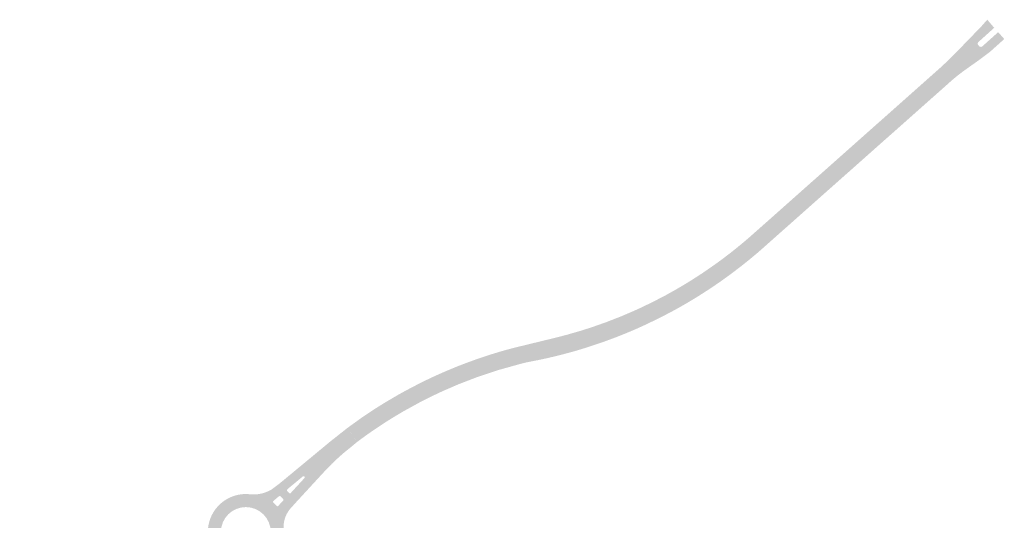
# Model space of a CAD drawing. Header units: metres. Extents: x 104013 to 104665, y 427946 to 428479.
# Tile 195 of 195: x 104250 to 104665, y 428268 to 428479. Entities that reach past the tile are written whole.
import ezdxf

# ---------------------------------------------------------------- set-up
doc = ezdxf.new("R2010")
doc.units = ezdxf.units.M
doc.layers.add('_GEBIEDSONTSLUITINGSWEG', color=1, linetype='Continuous', true_color=0xff0000)

msp = doc.modelspace()

# ---------------------------------------------------------------- hatches: boundary and pattern name
at = {"layer": '_GEBIEDSONTSLUITINGSWEG'}
h = msp.add_hatch(color=256, dxfattribs=at)
h.dxf.hatch_style = 1
h.paths.add_polyline_path([(104387.82, 428306.56), (104394.09, 428311.07), (104397.42, 428313.31), (104399.94, 428314.95), (104403.92, 428317.43), (104409.14, 428320.5), (104412.08, 428322.14), (104417.74, 428325.11), (104419.48, 428325.98), (104420.71, 428326.59), (104422.16, 428327.28), (104424.05, 428328.17), (104426.27, 428329.18), (104427.7, 428329.82), (104429.1, 428330.43), (104432.64, 428331.91), (104435.11, 428332.91), (104439.03, 428334.4), (104443.08, 428335.85), (104448.22, 428337.56), (104452.35, 428338.81), (104455.3, 428339.66), (104459.11, 428340.64), (104464.59, 428341.97), (104469.49, 428343.17), (104475.32, 428344.58), (104480.33, 428345.87), (104486.09, 428347.53), (104491.01, 428349.1), (104497.12, 428351.26), (104503.28, 428353.66), (104508.81, 428356.03), (104511.69, 428357.34), (104516.73, 428359.78), (104522.14, 428362.59), (104526.37, 428364.95), (104529.59, 428366.84), (104532.96, 428368.9), (104537.52, 428371.85), (104543.18, 428375.77), (104546.04, 428377.86), (104550.08, 428380.95), (104553.93, 428384.07), (104556.86, 428386.54), (104563.99, 428392.85), (104570.3, 428398.45), (104575.85, 428403.39), (104580.22, 428407.26), (104584.26, 428410.85), (104593.73, 428419.26), (104601.7, 428426.34), (104605.85, 428430.03), (104610.06, 428433.77), (104614.08, 428437.33), (104623.97, 428446.12), (104628.84, 428450.44), (104634.19, 428455.2), (104637.75, 428458.36), (104640.29, 428460.73), (104645.46, 428465.87), (104652.07, 428472.69), (104653.84, 428474.52), (104655.31, 428476.04), (104657.08, 428478.06), (104657.66, 428478.72), (104660.6, 428475.31), (104653.98, 428469.35), (104653.85, 428469.22), (104653.73, 428469.02), (104653.66, 428468.8), (104653.64, 428468.53), (104653.69, 428468.3), (104653.81, 428468.06), (104654.29, 428467.52), (104654.48, 428467.39), (104654.76, 428467.29), (104655.07, 428467.27), (104655.34, 428467.34), (104655.55, 428467.46), (104656.15, 428467.99), (104662.26, 428473.46), (104664.85, 428470.57), (104658.86, 428465.22), (104656.92, 428463.74), (104654.57, 428461.97), (104651.7, 428459.94), (104649.91, 428458.67), (104647.46, 428456.93), (104645.03, 428455.06), (104643.23, 428453.57), (104642.37, 428452.82), (104638.95, 428449.77), (104633.73, 428445.14), (104629.4, 428441.29), (104623.58, 428436.13), (104617.66, 428430.87), (104614.3, 428427.9), (104609.48, 428423.62), (104604.89, 428419.55), (104601.22, 428416.28), (104595.29, 428411.03), (104590.5, 428406.78), (104585.52, 428402.36), (104580.13, 428397.57), (104575.9, 428393.81), (104571.5, 428389.91), (104568.64, 428387.37), (104564.02, 428383.27), (104561.42, 428380.97), (104560.07, 428379.82), (104557.81, 428377.93), (104554.24, 428375.06), (104549.07, 428371.13), (104544.76, 428368.04), (104541.13, 428365.57), (104537.52, 428363.23), (104535.04, 428361.67), (104532.3, 428360.01), (104529.85, 428358.57), (104527.29, 428357.12), (104524.72, 428355.71), (104520.02, 428353.26), (104513.62, 428350.15), (104510.1, 428348.56), (104507.65, 428347.5), (104504.82, 428346.32), (104502.13, 428345.24), (104500, 428344.42), (104495.54, 428342.79), (104489.26, 428340.68), (104485.19, 428339.43), (104482.81, 428338.75), (104480.61, 428338.14), (104476.26, 428337.02), (104472.36, 428336.09), (104468.37, 428335.23), (104463.51, 428334.29), (104461.47, 428333.8), (104451.33, 428330.97), (104442.9, 428328.17), (104434.79, 428325.05), (104427.97, 428322.1), (104423.96, 428320.21), (104418.25, 428317.33), (104411.54, 428313.64), (104408.01, 428311.55), (104404.29, 428309.24), (104399.15, 428305.85), (104396.05, 428303.68), (104393.47, 428301.82), (104392.08, 428300.78)])
h = msp.add_hatch(color=256, dxfattribs=at)
h.dxf.hatch_style = 1
h.paths.add_polyline_path([(104037.87, 427975.15), (104041.21, 427978.4), (104047.55, 427984.59), (104054.53, 427991.41), (104060.05, 427996.81), (104062.52, 427999.22), (104065.32, 428001.93), (104067.97, 428004.45), (104072.44, 428008.69), (104074.7, 428010.84), (104080.88, 428016.7), (104086.03, 428021.59), (104093.97, 428029.13), (104099.39, 428034.27), (104104.3, 428038.94), (104108.07, 428042.51), (104111.72, 428045.97), (104117.48, 428051.45), (104123.24, 428056.91), (104130.1, 428063.38), (104137.2, 428070.04), (104140.26, 428072.81), (104143.04, 428075.28), (104145.27, 428077.23), (104149.22, 428080.63), (104152.52, 428083.42), (104155.58, 428085.96), (104158.01, 428087.93), (104162.61, 428091.61), (104167.58, 428095.47), (104170.83, 428097.94), (104177.89, 428103.15), (104181.74, 428105.98), (104185.28, 428108.64), (104189.23, 428111.67), (104194.88, 428116.13), (104197.78, 428118.48), (104202.04, 428121.99), (104206.22, 428125.54), (104208.95, 428127.89), (104211.76, 428130.35), (104214.83, 428133.1), (104216.12, 428134.26), (104218.09, 428136.06), (104220.82, 428138.59), (104225.28, 428142.81), (104226.92, 428144.39), (104229.09, 428146.51), (104230.98, 428148.37), (104233.95, 428151.36), (104237.23, 428154.71), (104240.2, 428157.81), (104243.21, 428161), (104246.37, 428164.44), (104250.43, 428168.94), (104253.21, 428172.1), (104257.77, 428177.4), (104261.75, 428182.18), (104267.17, 428188.88), (104271.25, 428194.01), (104276.37, 428200.22), (104279.83, 428204.3), (104282.51, 428207.4), (104285.67, 428210.99), (104289.42, 428215.14), (104293.16, 428219.19), (104296.02, 428222.23), (104298.56, 428224.87), (104301.96, 428228.35), (104306.8, 428233.25), (104314.31, 428240.86), (104320.7, 428247.33), (104323.52, 428250.19), (104326.51, 428253.57), (104327.45, 428255.17), (104328.26, 428257.06), (104328.73, 428258.72), (104328.94, 428259.93), (104329.06, 428261.19), (104329.09, 428262.08), (104329.08, 428262.96), (104329.08, 428263.31), (104329.15, 428264.27), (104329.29, 428265.4), (104329.55, 428266.64), (104329.95, 428267.99), (104330.38, 428269.09), (104330.74, 428269.87), (104331.12, 428270.59), (104331.51, 428271.25), (104332.3, 428272.4), (104332.92, 428273.17), (104333.72, 428274.04), (104334.37, 428274.65), (104334.95, 428275.15), (104335.32, 428275.45), (104335.82, 428275.82), (104336.7, 428276.4), (104337.42, 428276.82), (104338.23, 428277.23), (104339.17, 428277.63), (104339.8, 428277.87), (104340.66, 428278.15), (104341.85, 428278.44), (104342.65, 428278.58), (104343.25, 428278.66), (104343.84, 428278.72), (104344.66, 428278.76), (104345.39, 428278.76), (104346.48, 428278.7), (104347.04, 428278.65), (104347.72, 428278.61), (104348.54, 428278.6), (104349.52, 428278.64), (104350.32, 428278.73), (104351.19, 428278.87), (104352.24, 428279.12), (104352.89, 428279.31), (104353.52, 428279.52), (104355.23, 428280.28), (104355.72, 428280.54), (104359.28, 428283.19), (104360.17, 428283.93), (104361.23, 428284.8), (104364.28, 428287.33), (104367.74, 428290.19), (104374.42, 428295.72), (104380.7, 428300.92), (104384.12, 428303.62), (104387.81, 428306.56), (104392.07, 428300.77), (104389.02, 428298.25), (104386.76, 428296.43), (104385, 428294.91), (104382.61, 428292.73), (104381.36, 428291.52), (104378.92, 428289.03), (104377.05, 428287), (104373.77, 428283.45), (104368.42, 428277.63), (104366.43, 428275.47), (104363.56, 428272.28), (104363.38, 428272.05), (104362.4, 428270.51), (104361.91, 428269.47), (104361.68, 428268.87), (104361.29, 428267.54), (104361.16, 428266.89), (104361.06, 428266.09), (104361.01, 428265.45), (104361, 428264.58), (104361.03, 428263.98), (104361.07, 428263.14), (104361.07, 428262.49), (104361.04, 428261.67), (104360.91, 428260.47), (104360.76, 428259.61), (104360.57, 428258.77), (104360.33, 428257.95), (104360.05, 428257.13), (104359.71, 428256.3), (104359.4, 428255.63), (104359.07, 428255.01), (104358.65, 428254.29), (104357.76, 428253.01), (104356.98, 428252.08), (104356.57, 428251.63), (104355.98, 428251.06), (104355.32, 428250.48), (104354.47, 428249.81), (104353.72, 428249.3), (104352.54, 428248.61), (104351.43, 428248.08), (104350.11, 428247.58), (104349.08, 428247.27), (104348.12, 428247.06), (104346.95, 428246.88), (104346.07, 428246.8), (104345.39, 428246.77), (104344.06, 428246.8), (104343.13, 428246.88), (104342.11, 428247.01), (104341.59, 428247.04), (104341.08, 428247.05), (104340.56, 428247.04), (104340.14, 428247.02), (104339.47, 428246.94), (104338.78, 428246.83), (104338.09, 428246.67), (104337.48, 428246.5), (104336.11, 428245.98), (104335.58, 428245.72), (104334.9, 428245.34), (104334.34, 428244.96), (104331.06, 428242.2), (104327.34, 428238.89), (104321.24, 428233.46), (104318.06, 428230.64), (104315.9, 428228.71), (104312.16, 428225.33), (104308.58, 428222.01), (104305.93, 428219.51), (104302.43, 428216.14), (104298.92, 428212.71), (104294.52, 428208.27), (104292.06, 428205.74), (104290.37, 428203.99), (104288.73, 428202.26), (104285.11, 428198.39), (104282.73, 428195.78), (104281.34, 428194.25), (104277.16, 428189.54), (104274.9, 428186.95), (104272.9, 428184.6), (104271.39, 428182.82), (104268.56, 428179.43), (104263.23, 428173.01), (104261.67, 428171.18), (104260.36, 428169.66), (104258.82, 428167.87), (104257.81, 428166.72), (104255.29, 428163.87), (104254.28, 428162.74), (104252.87, 428161.18), (104250.64, 428158.72), (104249.6, 428157.6), (104248.84, 428156.77), (104248.55, 428156.42), (104247.51, 428155.03), (104246.06, 428153.15), (104245.05, 428151.86), (104244.09, 428150.65), (104243.31, 428149.69), (104241.89, 428147.96), (104240.79, 428146.66), (104239.93, 428145.65), (104239.34, 428144.97), (104237.68, 428143.08), (104236.68, 428141.97), (104235.65, 428140.85), (104233.63, 428138.69), (104231.82, 428136.81), (104230.83, 428135.8), (104229.79, 428134.76), (104227.13, 428132.16), (104225.13, 428130.3), (104222.84, 428128.22), (104221.42, 428126.94), (104219.86, 428125.55), (104218.08, 428124.01), (104216.09, 428122.3), (104213.47, 428120.05), (104210.92, 428117.89), (104209.75, 428116.96), (104207.91, 428115.53), (104204.62, 428113.04), (104200.16, 428109.83), (104197.7, 428108.14), (104194.7, 428106.14), (104192.55, 428104.76), (104189.92, 428103.12), (104188.22, 428102.08), (104187.85, 428101.81), (104186.49, 428100.79), (104182.47, 428097.82), (104177.9, 428094.48), (104174.29, 428091.78), (104172.19, 428090.18), (104170.51, 428088.89), (104168.54, 428087.36), (104164.03, 428083.79), (104161.3, 428081.59), (104159.32, 428079.97), (104157.25, 428078.25), (104156.18, 428077.36), (104153.71, 428075.27), (104150.75, 428072.73), (104148.5, 428070.77), (104146.59, 428069.09), (104144.42, 428067.15), (104142.53, 428065.44), (104140.08, 428063.2), (104137.93, 428061.21), (104134.31, 428057.8), (104130.9, 428054.55), (104128.29, 428052.07), (104115.68, 428040.1), (104105.48, 428030.42), (104099.21, 428024.46), (104083.42, 428009.47), (104077.12, 428003.49), (104070.92, 427997.6), (104068.72, 427995.5), (104066.89, 427993.71), (104061.89, 427988.82), (104059.35, 427986.35), (104055.4, 427982.49), (104050.46, 427977.68), (104040.42, 427967.94), (104017.21, 427945.86), (104012.64, 427951.14)])
h.paths.add_polyline_path([(104219.6, 428132.6), (104220.77, 428133.77), (104224.08, 428136.84), (104225.48, 428138.16), (104225.92, 428138.46), (104226.33, 428138.46), (104226.82, 428138.09), (104226.98, 428137.92), (104227.18, 428137.41), (104227.15, 428137.21), (104226.96, 428136.87), (104225.45, 428135.4), (104222.86, 428132.95), (104221.12, 428131.38), (104219.5, 428129.91), (104217.83, 428128.4), (104217.53, 428128.19), (104217.07, 428128.27), (104216.96, 428128.39), (104216.88, 428128.67), (104217.05, 428129.13), (104218.08, 428130.72), (104218.82, 428131.69), (104219.38, 428132.34)], flags=16)
h.paths.add_polyline_path([(104200.7, 428116.35), (104202.85, 428118.11), (104203.97, 428119.01), (104204.78, 428119.62), (104206, 428120.45), (104208.15, 428121.71), (104209.23, 428122.17), (104209.66, 428121.92), (104209.72, 428121.77), (104209.67, 428121.43), (104208.77, 428120.65), (104204.88, 428117.61), (104203.64, 428116.68), (104202.28, 428115.66), (104201.46, 428115.09), (104201.14, 428115.06), (104200.87, 428115.17), (104200.67, 428115.41), (104200.52, 428115.64), (104200.48, 428115.95), (104200.58, 428116.21)], flags=16)
h.paths.add_polyline_path([(104326.1, 428246.4), (104310.5, 428230.6), (104310.36, 428230.25), (104310.5, 428229.91), (104310.86, 428229.75), (104311.31, 428229.99), (104323.22, 428240.57), (104327.78, 428244.63), (104327.94, 428244.98), (104327.8, 428245.35), (104326.81, 428246.39), (104326.46, 428246.54), (104326.28, 428246.51)], flags=16)
h.paths.add_polyline_path([(104329.29, 428249.63), (104331.29, 428251.66), (104331.76, 428251.92), (104332.14, 428251.74), (104332.47, 428251.36), (104332.76, 428251.04), (104333.19, 428250.61), (104333.47, 428250.34), (104333.58, 428249.95), (104333.42, 428249.65), (104333.1, 428249.37), (104332.68, 428249), (104331.95, 428248.34), (104331.17, 428247.65), (104330.83, 428247.52), (104330.82, 428247.52), (104330.59, 428247.58), (104330.49, 428247.66), (104329.27, 428248.94), (104329.16, 428249.15), (104329.16, 428249.41), (104329.22, 428249.54)], flags=16)
edge = h.paths.add_edge_path(flags=16)
edge.add_arc((104345.08, 428262.77), 10.5, 0, 360)
h.paths.add_polyline_path([(104369.21, 428286.27), (104362.75, 428280.91), (104362.41, 428280.55), (104362.38, 428280.36), (104362.45, 428280.11), (104362.61, 428279.92), (104362.97, 428279.54), (104363.24, 428279.26), (104363.42, 428279.11), (104363.57, 428279.06), (104363.77, 428279.07), (104363.93, 428279.14), (104364.06, 428279.26), (104366.32, 428281.72), (104369.77, 428285.47), (104369.9, 428285.74), (104369.86, 428286.01), (104369.77, 428286.15), (104369.51, 428286.3), (104369.33, 428286.3)], flags=16)
h.paths.add_polyline_path([(104359.76, 428277.8), (104360.81, 428276.7), (104360.94, 428276.45), (104360.94, 428276.26), (104360.87, 428276.08), (104358.84, 428273.87), (104358.55, 428273.64), (104358.32, 428273.63), (104358.15, 428273.68), (104358.01, 428273.8), (104357.85, 428273.99), (104357.3, 428274.58), (104356.96, 428274.92), (104356.72, 428275.15), (104356.59, 428275.34), (104356.57, 428275.6), (104356.7, 428275.86), (104356.94, 428276.06), (104358.4, 428277.28), (104359.07, 428277.84), (104359.39, 428277.96), (104359.58, 428277.92)], flags=16)

doc.saveas('drawing.dxf')
